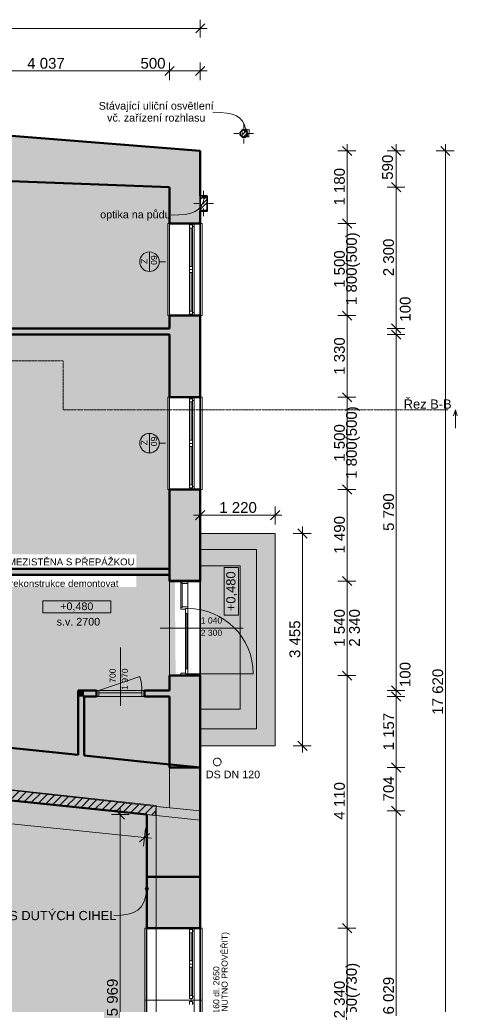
# Model space of a CAD drawing. Header units: millimetres. Extents: x -27561 to 3863, y -4271 to 20179.
# Tile 14 of 14: x -3262 to 3863, y 4080 to 20107. Entities that reach past the tile are written whole.
import ezdxf

# ---------------------------------------------------------------- set-up
doc = ezdxf.new("R2010")
doc.units = ezdxf.units.MM
doc.header["$MEASUREMENT"] = 0
for name, pattern in [('Wipeout_Contour', [1000, 0, -1000]), ('Čerchovaná M', [4.5, 2.5, -0.85, 0.3, -0.85]), ('Čerchovaná S', [3.5, 1.5, -0.85, 0.3, -0.85]), ('čárkovaná 3', [1.5, 1, -0.5])]:
    doc.linetypes.add(name, pattern=pattern)
for name, color, linetype in [('5._POHLED ZÁPADNÍ_2_0', 7, 'Continuous'), ('5._POHLED ZÁPADNÍ_2_2D prvky - obecné', 7, 'Continuous'), ('5._POHLED ZÁPADNÍ_2_Anotace - S', 7, 'Continuous'), ('5._POHLED ZÁPADNÍ_2_Anotace - SP', 7, 'Continuous'), ('5._POHLED ZÁPADNÍ_2_Bourané_2D prvky - obecné', 7, 'Continuous'), ('5._POHLED ZÁPADNÍ_2_Bourané_3D prvky fasada stavajici', 7, 'Continuous'), ('5._POHLED ZÁPADNÍ_2_Bourané_Anotace - SP', 7, 'Continuous'), ('5._POHLED ZÁPADNÍ_2_Bourané_Konstrukce - nenosné', 7, 'Continuous'), ('5._POHLED ZÁPADNÍ_2_Bourané_Konstrukce - nosné', 7, 'Continuous'), ('5._POHLED ZÁPADNÍ_2_Bourané_Kóty - SP', 7, 'Continuous'), ('5._POHLED ZÁPADNÍ_2_Bourané_Otvory – Dveře', 7, 'Continuous'), ('5._POHLED ZÁPADNÍ_2_Bourané_Otvory – Okna', 7, 'Continuous'), ('5._POHLED ZÁPADNÍ_2_Bourané_Otvory – Značky dveří', 7, 'Continuous'), ('5._POHLED ZÁPADNÍ_2_Bourané_Situace - terén', 7, 'Continuous'), ('5._POHLED ZÁPADNÍ_2_Bourané_Výplně - Povrchové', 7, 'Continuous'), ('5._POHLED ZÁPADNÍ_2_Bourané_Výplně – Řezové', 7, 'Continuous'), ('5._POHLED ZÁPADNÍ_2_Bourané_Zóny', 7, 'Continuous'), ('5._POHLED ZÁPADNÍ_2_Konstrukce - nosné', 7, 'Continuous'), ('5._POHLED ZÁPADNÍ_2_Kóty - SP', 7, 'Continuous'), ('5._POHLED ZÁPADNÍ_2_Otvory – Dveře', 7, 'Continuous'), ('5._POHLED ZÁPADNÍ_2_Otvory – Značky dveří', 7, 'Continuous'), ('5._POHLED ZÁPADNÍ_2_Popis', 7, 'Continuous'), ('5._POHLED ZÁPADNÍ_2_Popis_CZ', 7, 'Continuous'), ('5._POHLED ZÁPADNÍ_2_Výplně – Řezové', 7, 'Continuous'), ('5._POHLED ZÁPADNÍ_2_Značky - řezy', 7, 'Continuous')]:
    doc.layers.add(name, color=color, linetype=linetype)
doc.styles.add('GENEROVANÝ_STYL_1', font='txt')
doc.styles.add('GENEROVANÝ_STYL_2', font='txt')
pattern_1 = [(45, (4e-12, 0), (-79.5495, 79.5495), []), (45, (-26.52, 26.52), (-79.5495, 79.5495), [])]

msp = doc.modelspace()

# ---------------------------------------------------------------- hatches: boundary and pattern name
at = {"layer": '5._POHLED ZÁPADNÍ_2_Anotace - SP', "linetype": 'Continuous', "lineweight": 13}
msp.add_hatch(color=154, dxfattribs=at).paths.add_polyline_path([(393, 18303), (395, 18293), (400, 18285), (408, 18280), (418, 18278), (427, 18280), (435, 18285), (441, 18293), (443, 18303), (441, 18313), (435, 18321), (427, 18326), (418, 18328), (408, 18326), (400, 18321), (395, 18313)])
at = {"layer": '5._POHLED ZÁPADNÍ_2_Bourané_Anotace - SP', "linetype": 'Continuous', "lineweight": 13, "true_color": 0xe4ad2c}
msp.add_hatch(color=42, dxfattribs=at).paths.add_polyline_path([(-1217, 5958), (-1215, 5948), (-1209, 5940), (-1201, 5935), (-1192, 5933), (-1182, 5935), (-1174, 5940), (-1169, 5948), (-1167, 5958), (-1169, 5967), (-1174, 5975), (-1182, 5981), (-1192, 5983), (-1201, 5981), (-1209, 5975), (-1215, 5967)])
at = {"layer": '5._POHLED ZÁPADNÍ_2_Bourané_Situace - terén', "linetype": 'Continuous', "lineweight": 20, "true_color": 0xffaaaa}
h = msp.add_hatch(dxfattribs=at)
h.set_pattern_fill('Izolace___tvárnice_0002', color=21, style=0, pattern_type=2)
h.set_pattern_definition([(45, (4e-12, 0), (-63.6396, 63.6396), [])])
h.paths.add_polyline_path([(-6443, 7904), (-6452, 7712), (-1058, 7154), (-1042, 7302)])
at = {"layer": '5._POHLED ZÁPADNÍ_2_Bourané_Situace - terén', "linetype": 'Continuous', "lineweight": 0, "true_color": 0x3f3f3f}
msp.add_hatch(color=250, dxfattribs=at).paths.add_polyline_path([(-1042, 7317), (-6443, 7904), (-6452, 7712), (-1192, 7175), (-1192, 5320), (-1042, 5320)])
at = {"layer": '5._POHLED ZÁPADNÍ_2_Bourané_Výplně - Povrchové', "linetype": 'Continuous', "lineweight": 0, "true_color": 0xffffff}
for points in [[(-5861, 17571), (-5844, 8504), (-822, 7987), (-822, 17380)], [(-723, 9455), (-736, 10995), (-916, 10994), (-903, 9454)], [(-7283, 2432), (-7272, 2432), (-4434, 2430), (-4434, 1199), (-1197, 1200), (-1197, 7169), (-7159, 7786)]]:
    msp.add_hatch(color=7, dxfattribs=at).paths.add_polyline_path(points)
at = {"layer": '5._POHLED ZÁPADNÍ_2_Bourané_Výplně - Povrchové', "linetype": 'Continuous', "lineweight": 0, "true_color": 0xfdfde4}
for points in [[(-322, 8289), (897, 8289), (897, 11744), (-322, 11744)], [(-322, 8564), (593, 8564), (593, 11485), (-322, 11485)], [(-322, 8882), (327, 8882), (327, 11215), (-322, 11215)]]:
    msp.add_hatch(color=7, dxfattribs=at).paths.add_polyline_path(points)
at = {"layer": '5._POHLED ZÁPADNÍ_2_Bourané_Výplně – Řezové', "linetype": 'Continuous', "lineweight": 0, "true_color": 0xd8d8cb}
for points in [[(-822, 10972), (-822, 10970), (-322, 10970), (-322, 10972), (-702, 10972)], [(-322, 6155), (-1192, 6155), (-1192, 5320), (-322, 5320)]]:
    msp.add_hatch(color=254, dxfattribs=at).paths.add_polyline_path(points)
at = {"layer": '5._POHLED ZÁPADNÍ_2_Výplně – Řezové', "linetype": 'Continuous', "lineweight": 13}
for points in [[(-321, 17970), (-5860, 18410), (-5861, 17571), (-321, 17361)], [(-322, 17361), (-822, 17380), (-822, 16790), (-322, 16790)], [(-822, 13960), (-322, 13960), (-322, 15290), (-822, 15290)], [(-3816, 14980), (-822, 14980), (-822, 15080), (-3816, 15080)], [(-822, 12460), (-822, 10972), (-702, 10972), (-322, 10972), (-322, 12460)], [(-822, 7934), (-322, 7934), (-322, 9430), (-822, 9430)], [(-2212, 9090), (-2312, 9190), (-2312, 9090)], [(-2312, 9190), (-2212, 9090), (-2212, 9190)], [(-2212, 9090), (-2011, 9090), (-2011, 9190), (-2212, 9190)], [(-1231, 9090), (-822, 9090), (-822, 9190), (-1231, 9190)], [(-2312, 9090), (-2312, 8139), (-2212, 8129), (-2212, 9090)], [(-6365, 8557), (-6452, 7712), (-1192, 7169), (-1192, 8023)], [(-1192, 8023), (-1192, 7169), (-322, 7934)], [(-1192, 7169), (-322, 7079), (-322, 7934)], [(-1192, 7169), (-1192, 6155), (-322, 6155), (-322, 7079)]]:
    msp.add_hatch(color=254, dxfattribs=at).paths.add_polyline_path(points)
at = {"layer": '5._POHLED ZÁPADNÍ_2_Výplně – Řezové', "linetype": 'Continuous', "lineweight": 13, "true_color": 0x97cbff}
h = msp.add_hatch(dxfattribs=at)
h.set_pattern_fill('Kov___ocel_0002', color=151, style=0, pattern_type=2)
h.set_pattern_definition(pattern_1)
h.paths.add_polyline_path([(326, 18252, 0.414214), (386, 18192, 0.414214), (446, 18252, 0.414214), (386, 18312, 0.414214)])

# ---------------------------------------------------------------- linework, layer by layer
at = {"layer": '5._POHLED ZÁPADNÍ_2_2D prvky - obecné', "color": 142, "linetype": 'Continuous', "lineweight": 20, "true_color": 0x0080c0}
msp.add_line((-321, 17970), (-838, 18008), dxfattribs=at)
at = {"layer": '5._POHLED ZÁPADNÍ_2_2D prvky - obecné', "color": 8, "linetype": 'Continuous', "lineweight": 13}
for p, q in [((-1192, 8019), (-322, 7931)), ((-822, 7980), (-822, 7280)), ((-1192, 7317), (-322, 7229)), ((-1042, 7302), (-322, 7228)), ((-1042, 7302), (-1042, 7302)), ((-1192, 7169), (-322, 7079))]:
    msp.add_line(p, q, dxfattribs=at)
at = {"layer": '5._POHLED ZÁPADNÍ_2_Anotace - SP', "color": 154, "linetype": 'Continuous', "lineweight": 13}
for p, q in [((-1778, 10650), (-2886, 10650)), ((-2886, 10650), (-2886, 10454)), ((-1778, 10454), (-1778, 10650)), ((-2886, 10454), (-1778, 10454))]:
    msp.add_line(p, q, dxfattribs=at)
at = {"layer": '5._POHLED ZÁPADNÍ_2_Anotace - SP', "color": 154, "linetype": 'Continuous', "lineweight": 13, "flags": 128}
msp.add_lwpolyline([(414, 18328), (396, 18398), (367, 18457), (325, 18504), (270, 18541), (199, 18568), (111, 18587), (6, 18597), (-119, 18601)], dxfattribs=at)
at = {"layer": '5._POHLED ZÁPADNÍ_2_Anotace - SP', "color": 154, "linetype": 'Continuous', "lineweight": 13}
msp.add_circle((418, 18303), 25, dxfattribs=at)
at = {"layer": '5._POHLED ZÁPADNÍ_2_Bourané_2D prvky - obecné', "color": 42, "linetype": 'Continuous', "lineweight": 13, "true_color": 0xe4ad2c}
for p in [(-6443, 7904), (-1042, 1050)]:
    msp.add_line(p, (-1042, 7302), dxfattribs=at)
at = {"layer": '5._POHLED ZÁPADNÍ_2_Bourané_3D prvky fasada stavajici', "color": 42, "linetype": 'Čerchovaná M', "lineweight": 13, "true_color": 0xe4ad2c, "flags": 128}
msp.add_lwpolyline([(17, 8021, -1), (-108, 8029, -1)], format="xyb", close=True, dxfattribs=at)
at = {"layer": '5._POHLED ZÁPADNÍ_2_Bourané_Anotace - SP', "color": 42, "linetype": 'Continuous', "lineweight": 13, "true_color": 0xe4ad2c}
for p, q in [((302, 11191), (66, 11191)), ((66, 11191), (66, 10415)), ((302, 10415), (302, 11191)), ((66, 10415), (302, 10415))]:
    msp.add_line(p, q, dxfattribs=at)
at = {"layer": '5._POHLED ZÁPADNÍ_2_Bourané_Anotace - SP', "color": 42, "linetype": 'Continuous', "lineweight": 13, "true_color": 0xe4ad2c, "flags": 128}
msp.add_lwpolyline([(-1194, 5933), (-1211, 5828), (-1240, 5740), (-1281, 5670), (-1337, 5614), (-1408, 5573), (-1496, 5546), (-1602, 5530), (-1729, 5525)], dxfattribs=at)
at = {"layer": '5._POHLED ZÁPADNÍ_2_Bourané_Anotace - SP', "color": 42, "linetype": 'Continuous', "lineweight": 13, "true_color": 0xe4ad2c}
msp.add_circle((-1192, 5958), 25, dxfattribs=at)
at = {"layer": '5._POHLED ZÁPADNÍ_2_Bourané_Konstrukce - nenosné', "color": 42, "linetype": 'Continuous', "lineweight": 20, "true_color": 0xe4ad2c, "flags": 128}
for points in [[(-322, 8289), (897, 8289), (897, 11744), (-322, 11744)], [(-322, 8564), (593, 8564), (593, 11485), (-322, 11485)], [(-322, 8882), (327, 8882), (327, 11215), (-322, 11215)]]:
    msp.add_lwpolyline(points, close=True, dxfattribs=at)
at = {"layer": '5._POHLED ZÁPADNÍ_2_Bourané_Konstrukce - nosné', "color": 42, "linetype": 'Continuous', "lineweight": 50, "true_color": 0xe4ad2c, "flags": 128}
for points in [[(-822, 10972), (-822, 10970)], [(-322, 10970), (-822, 10970)], [(-322, 10970), (-322, 10972)], [(-1192, 6155), (-1192, 5320)], [(-322, 5320), (-322, 6155)], [(-322, 5320), (-1192, 5320)]]:
    msp.add_lwpolyline(points, dxfattribs=at)
at = {"layer": '5._POHLED ZÁPADNÍ_2_Bourané_Kóty - SP', "color": 42, "linetype": 'Continuous', "lineweight": 13, "true_color": 0xe4ad2c}
for p, q in [((-396, 19891), (-246, 20041)), ((-321, 19816), (-321, 20107)), ((-10985, 19966), (-321, 19966)), ((-321, 19966), (-209, 19966)), ((-822, 19122), (-822, 19412)), ((-322, 19122), (-322, 19412)), ((-4858, 19272), (-822, 19272)), ((-747, 19347), (-897, 19197)), ((-822, 19272), (-322, 19272)), ((-397, 19197), (-247, 19347)), ((-322, 19272), (-209, 19272)), ((2210, 17970), (1919, 17970)), ((2144, 17895), (1994, 18045)), ((2069, 17970), (2069, 18083)), ((2069, 16790), (2069, 17970)), ((3010, 17970), (2719, 17970)), ((2944, 17895), (2794, 18045)), ((2869, 17970), (2869, 18083)), ((2869, 17380), (2869, 17970)), ((3810, 17970), (3519, 17970)), ((3744, 17895), (3594, 18045)), ((3669, 17970), (3669, 18083)), ((3669, 350), (3669, 17970)), ((3010, 17380), (2719, 17380)), ((2794, 17455), (2944, 17305)), ((2869, 15080), (2869, 17380)), ((1994, 16865), (2144, 16715)), ((2210, 16790), (1919, 16790)), ((2069, 15290), (2069, 16790)), ((2210, 15290), (1919, 15290)), ((1994, 15365), (2144, 15215)), ((2069, 13960), (2069, 15290)), ((3010, 15080), (2719, 15080)), ((2794, 15155), (2944, 15005)), ((2869, 14980), (2869, 15080)), ((3010, 14980), (2719, 14980)), ((2794, 15055), (2944, 14905)), ((2869, 9190), (2869, 14980)), ((2210, 13960), (1919, 13960)), ((1994, 14035), (2144, 13885)), ((2069, 12460), (2069, 13960)), ((1994, 12535), (2144, 12385)), ((2210, 12460), (1919, 12460)), ((2069, 10970), (2069, 12460)), ((-322, 11892), (-322, 12182)), ((897, 11892), (897, 12182)), ((-434, 12042), (-322, 12042)), ((-247, 12117), (-397, 11967)), ((-322, 12042), (897, 12042)), ((822, 11967), (972, 12117)), ((897, 12042), (1009, 12042)), ((1484, 11744), (1193, 11744)), ((1418, 11669), (1268, 11819)), ((1343, 11744), (1343, 11856)), ((1343, 8289), (1343, 11744)), ((2210, 10970), (1919, 10970)), ((1994, 11045), (2144, 10895)), ((2069, 9430), (2069, 10970)), ((1994, 9505), (2144, 9355)), ((2210, 9430), (1919, 9430)), ((2069, 5320), (2069, 9430)), ((3010, 9190), (2719, 9190)), ((2794, 9265), (2944, 9115)), ((2794, 9165), (2944, 9015)), ((2869, 9090), (2869, 9190)), ((3010, 9090), (2719, 9090)), ((2869, 7934), (2869, 9090)), ((1268, 8364), (1418, 8214)), ((1484, 8289), (1193, 8289)), ((1343, 8177), (1343, 8289)), ((3010, 7934), (2719, 7934)), ((2794, 8009), (2944, 7859)), ((2869, 7229), (2869, 7934)), ((-1230, 6794), (-7197, 7410)), ((-1553, 7094), (-1703, 7244)), ((-1628, 7169), (-1628, 7281)), ((3010, 7229), (2719, 7229)), ((2794, 7304), (2944, 7154)), ((2869, 1200), (2869, 7229)), ((-1478, 7169), (-1768, 7169)), ((-1628, 1200), (-1628, 7169)), ((-1215, 6943), (-1245, 6654)), ((-1313, 6727), (-1148, 6861)), ((-1118, 6783), (-1230, 6794)), ((2210, 5320), (1919, 5320)), ((1994, 5395), (2144, 5245)), ((2069, 2980), (2069, 5320))]:
    msp.add_line(p, q, dxfattribs=at)
at = {"layer": '5._POHLED ZÁPADNÍ_2_Bourané_Otvory – Dveře', "color": 42, "linetype": 'Continuous', "lineweight": 13, "true_color": 0xe4ad2c}
for p, q in [((-822, 10970), (-822, 9430)), ((-637, 10970), (-822, 10970)), ((-637, 10970), (-637, 10940)), ((-522, 10970), (-637, 10970)), ((-522, 10970), (-637, 10970)), ((-522, 10970), (-637, 10970)), ((-637, 10940), (-619, 10940)), ((-619, 10940), (-619, 10930)), ((-619, 10930), (-522, 10930)), ((-619, 10930), (-619, 10550)), ((-522, 10930), (-522, 10970)), ((-322, 10970), (-522, 10970)), ((-522, 10550), (-522, 10930)), ((-322, 10970), (-322, 9430)), ((-619, 10540), (-637, 10540)), ((-637, 10540), (-637, 10510)), ((-637, 10510), (-562, 10510)), ((-522, 10550), (-619, 10550)), ((-619, 10550), (-619, 10540)), ((-562, 10510), (-562, 10522)), ((-562, 10522), (-522, 10522)), ((-562, 10442), (-562, 10522)), ((-562, 10522), (-522, 10522)), ((-522, 10442), (-562, 10442)), ((-542, 10442), (-542, 9538)), ((-522, 10522), (-522, 10550)), ((-522, 10522), (-522, 10442)), ((-562, 9470), (-637, 9470)), ((-637, 9470), (-637, 9430)), ((-562, 9458), (-562, 9538)), ((-562, 9538), (-522, 9538)), ((-562, 9458), (-562, 9470)), ((-522, 9458), (-562, 9458)), ((-522, 9458), (-562, 9458)), ((-522, 9538), (-522, 9458)), ((-522, 9458), (542, 9458)), ((-522, 9430), (-522, 9458)), ((-637, 9430), (-822, 9430)), ((-637, 9430), (-522, 9430)), ((-522, 9430), (-637, 9430)), ((-522, 9430), (-637, 9430)), ((-322, 9430), (-522, 9430))]:
    msp.add_line(p, q, dxfattribs=at)
at = {"layer": '5._POHLED ZÁPADNÍ_2_Bourané_Otvory – Dveře', "color": 42, "linetype": 'Continuous', "lineweight": 13, "true_color": 0xe4ad2c, "flags": 128}
for points in [[(-637, 10540), (-637, 10940), (-619, 10940), (-619, 10540)], [(-619, 10550), (-619, 10930), (-522, 10930), (-522, 10550)], [(-542, 10442), (-542, 9538), (-562, 9538), (-562, 10442)], [(-522, 10442), (-522, 9538), (-542, 9538), (-542, 10442)]]:
    msp.add_lwpolyline(points, close=True, dxfattribs=at)
at = {"layer": '5._POHLED ZÁPADNÍ_2_Bourané_Otvory – Dveře', "color": 42, "linetype": 'Continuous', "lineweight": 13, "true_color": 0xe4ad2c}
msp.add_arc((-522, 9458), 1064, 0, 90, dxfattribs=at)
at = {"layer": '5._POHLED ZÁPADNÍ_2_Bourané_Otvory – Okna', "color": 42, "linetype": 'Continuous', "lineweight": 13, "true_color": 0xe4ad2c}
for p, q in [((-852, 15290), (-852, 16790)), ((-852, 16790), (-822, 16790)), ((-822, 15290), (-822, 16790)), ((-472, 16790), (-822, 16790)), ((-497, 16715), (-497, 16765)), ((-497, 16765), (-447, 16765)), ((-497, 16090), (-497, 16715)), ((-447, 16715), (-497, 16715)), ((-497, 16090), (-497, 16715)), ((-472, 16765), (-472, 16790)), ((-422, 16790), (-472, 16790)), ((-422, 16790), (-472, 16790)), ((-447, 16765), (-472, 16765)), ((-472, 16090), (-472, 16715)), ((-447, 16740), (-447, 16765)), ((-447, 16765), (-447, 16715)), ((-422, 16740), (-447, 16740)), ((-447, 16715), (-447, 16090)), ((-422, 16790), (-422, 16740)), ((-322, 16790), (-422, 16790)), ((-422, 16740), (-422, 16040)), ((-292, 16790), (-322, 16790)), ((-322, 15290), (-322, 16790)), ((-292, 15290), (-292, 16790)), ((-497, 16040), (-497, 16090)), ((-497, 16090), (-447, 16090)), ((-497, 15990), (-497, 16040)), ((-497, 16040), (-447, 16040)), ((-447, 16040), (-497, 16040)), ((-447, 16090), (-447, 16040)), ((-447, 16040), (-447, 15990)), ((-422, 16040), (-422, 15340)), ((-497, 15365), (-497, 15990)), ((-447, 15990), (-497, 15990)), ((-497, 15365), (-497, 15990)), ((-472, 15365), (-472, 15990)), ((-447, 15990), (-447, 15365)), ((-822, 15290), (-852, 15290)), ((-472, 15290), (-822, 15290)), ((-497, 15315), (-497, 15365)), ((-497, 15365), (-447, 15365)), ((-447, 15315), (-497, 15315)), ((-472, 15290), (-472, 15315)), ((-472, 15315), (-447, 15315)), ((-422, 15290), (-472, 15290)), ((-422, 15290), (-472, 15290)), ((-447, 15365), (-447, 15315)), ((-447, 15315), (-447, 15340)), ((-447, 15340), (-422, 15340)), ((-422, 15340), (-422, 15290)), ((-322, 15290), (-422, 15290)), ((-322, 15290), (-292, 15290)), ((-852, 12460), (-852, 13960)), ((-852, 13960), (-822, 13960)), ((-822, 12460), (-822, 13960)), ((-472, 13960), (-822, 13960)), ((-472, 13935), (-472, 13960)), ((-422, 13960), (-472, 13960)), ((-422, 13960), (-472, 13960)), ((-422, 13960), (-422, 13910)), ((-322, 13960), (-422, 13960)), ((-292, 13960), (-322, 13960)), ((-322, 12460), (-322, 13960)), ((-292, 12460), (-292, 13960)), ((-497, 13885), (-497, 13935)), ((-497, 13935), (-447, 13935)), ((-497, 13260), (-497, 13885)), ((-447, 13885), (-497, 13885)), ((-497, 13260), (-497, 13885)), ((-447, 13935), (-472, 13935)), ((-472, 13260), (-472, 13885)), ((-447, 13910), (-447, 13935)), ((-447, 13935), (-447, 13885)), ((-422, 13910), (-447, 13910)), ((-447, 13885), (-447, 13260)), ((-422, 13910), (-422, 13210)), ((-497, 13210), (-497, 13260)), ((-497, 13260), (-447, 13260)), ((-497, 13160), (-497, 13210)), ((-497, 13210), (-447, 13210)), ((-447, 13210), (-497, 13210)), ((-497, 12535), (-497, 13160)), ((-447, 13160), (-497, 13160)), ((-497, 12535), (-497, 13160)), ((-472, 12535), (-472, 13160)), ((-447, 13260), (-447, 13210)), ((-447, 13210), (-447, 13160)), ((-447, 13160), (-447, 12535)), ((-422, 13210), (-422, 12510)), ((-497, 12485), (-497, 12535)), ((-497, 12535), (-447, 12535)), ((-447, 12535), (-447, 12485)), ((-447, 12485), (-447, 12510)), ((-447, 12510), (-422, 12510)), ((-422, 12510), (-422, 12460)), ((-822, 12460), (-852, 12460)), ((-472, 12460), (-822, 12460)), ((-447, 12485), (-497, 12485)), ((-472, 12460), (-472, 12485)), ((-472, 12485), (-447, 12485)), ((-422, 12460), (-472, 12460)), ((-422, 12460), (-472, 12460)), ((-322, 12460), (-422, 12460)), ((-322, 12460), (-292, 12460)), ((-1222, 4150), (-1222, 5320)), ((-1222, 5320), (-1192, 5320)), ((-1192, 4150), (-1192, 5320)), ((-472, 5320), (-1192, 5320)), ((-497, 5245), (-497, 5295)), ((-497, 5295), (-447, 5295)), ((-472, 5295), (-472, 5320)), ((-422, 5320), (-472, 5320)), ((-422, 5320), (-472, 5320)), ((-447, 5295), (-472, 5295)), ((-447, 5270), (-447, 5295)), ((-447, 5295), (-447, 5245)), ((-422, 5320), (-422, 5270)), ((-322, 5320), (-422, 5320)), ((-292, 5320), (-322, 5320)), ((-322, 4150), (-322, 5320)), ((-292, 4150), (-292, 5320)), ((-497, 4785), (-497, 5245)), ((-447, 5245), (-497, 5245)), ((-497, 4785), (-497, 5245)), ((-472, 4785), (-472, 5245)), ((-422, 5270), (-447, 5270)), ((-447, 5245), (-447, 4785)), ((-422, 5270), (-422, 4735)), ((-497, 4735), (-497, 4785)), ((-497, 4785), (-447, 4785)), ((-497, 4685), (-497, 4735)), ((-497, 4735), (-447, 4735)), ((-447, 4735), (-497, 4735)), ((-497, 4225), (-497, 4685)), ((-447, 4685), (-497, 4685)), ((-497, 4225), (-497, 4685)), ((-472, 4225), (-472, 4685)), ((-447, 4785), (-447, 4735)), ((-447, 4735), (-447, 4685)), ((-447, 4685), (-447, 4225)), ((-422, 4735), (-422, 4200)), ((-497, 4175), (-497, 4225)), ((-497, 4225), (-447, 4225)), ((-447, 4175), (-497, 4175)), ((-472, 4150), (-472, 4175)), ((-472, 4175), (-447, 4175)), ((-447, 4225), (-447, 4175)), ((-447, 4175), (-447, 4200)), ((-447, 4200), (-422, 4200)), ((-422, 4200), (-422, 4150)), ((-1192, 4150), (-1222, 4150)), ((-1222, 2980), (-1222, 4150)), ((-1222, 4150), (-1192, 4150)), ((-472, 4150), (-1192, 4150)), ((-1192, 2980), (-1192, 4150)), ((-472, 4150), (-1192, 4150)), ((-497, 4075), (-497, 4125)), ((-497, 4125), (-447, 4125)), ((-422, 4150), (-472, 4150)), ((-422, 4150), (-472, 4150)), ((-472, 4125), (-472, 4150)), ((-422, 4150), (-472, 4150)), ((-422, 4150), (-472, 4150)), ((-447, 4125), (-472, 4125)), ((-447, 4100), (-447, 4125)), ((-447, 4125), (-447, 4075)), ((-422, 4100), (-447, 4100)), ((-322, 4150), (-422, 4150)), ((-422, 4150), (-422, 4100)), ((-322, 4150), (-422, 4150)), ((-422, 4100), (-422, 3565)), ((-322, 4150), (-292, 4150)), ((-292, 4150), (-322, 4150)), ((-322, 2980), (-322, 4150)), ((-292, 2980), (-292, 4150))]:
    msp.add_line(p, q, dxfattribs=at)
at = {"layer": '5._POHLED ZÁPADNÍ_2_Bourané_Otvory – Značky dveří', "color": 42, "linetype": 'Continuous', "lineweight": 13, "true_color": 0xe4ad2c}
msp.add_line((378, 10200), (-972, 10200), dxfattribs=at)
at = {"layer": '5._POHLED ZÁPADNÍ_2_Bourané_Situace - terén', "color": 42, "linetype": 'Continuous', "lineweight": 13, "true_color": 0xe4ad2c, "flags": 128}
for points in [[(-6443, 7904), (-1042, 7302), (-1058, 7154), (-6452, 7712)], [(-1042, 7317), (-1042, 5320), (-1192, 5320), (-1192, 7175), (-6452, 7712), (-6443, 7904)]]:
    msp.add_lwpolyline(points, close=True, dxfattribs=at)
at = {"layer": '5._POHLED ZÁPADNÍ_2_Bourané_Zóny', "color": 42, "linetype": 'Continuous', "lineweight": 20, "true_color": 0xe4ad2c, "flags": 128}
msp.add_lwpolyline([(-7283, 2432), (-7272, 2432), (-4434, 2430), (-4434, 1199), (-1197, 1200), (-1197, 7169), (-7159, 7786)], close=True, dxfattribs=at)
at = {"layer": '5._POHLED ZÁPADNÍ_2_Konstrukce - nosné', "color": 8, "linetype": 'Continuous', "lineweight": 20}
for p, q in [((360, 18323), (358, 18200)), ((474, 18321), (360, 18323)), ((471, 18198), (474, 18321)), ((358, 18200), (471, 18198))]:
    msp.add_line(p, q, dxfattribs=at)
at = {"layer": '5._POHLED ZÁPADNÍ_2_Konstrukce - nosné', "color": 1, "linetype": 'Continuous', "lineweight": 20}
for p, q in [((386, 18332), (386, 18412)), ((306, 18252), (226, 18252)), ((386, 18172), (386, 18092)), ((466, 18252), (546, 18252))]:
    msp.add_line(p, q, dxfattribs=at)
at = {"layer": '5._POHLED ZÁPADNÍ_2_Konstrukce - nosné', "color": 7, "linetype": 'Continuous', "lineweight": 50}
for p, q in [((-472, 16790), (-822, 16790)), ((-422, 16790), (-472, 16790)), ((-322, 16790), (-422, 16790)), ((-472, 15290), (-822, 15290)), ((-422, 15290), (-472, 15290)), ((-322, 15290), (-422, 15290)), ((-472, 13960), (-822, 13960)), ((-422, 13960), (-472, 13960)), ((-322, 13960), (-422, 13960)), ((-472, 12460), (-822, 12460)), ((-422, 12460), (-472, 12460)), ((-322, 12460), (-422, 12460)), ((-702, 10972), (-822, 10972)), ((-702, 10972), (-322, 10972)), ((-637, 9430), (-822, 9430)), ((-522, 9430), (-637, 9430)), ((-322, 9430), (-522, 9430)), ((-2011, 9090), (-2011, 9190)), ((-1231, 9090), (-1231, 9190)), ((-622, 6155), (-1192, 6155)), ((-572, 6155), (-622, 6155)), ((-322, 6155), (-572, 6155))]:
    msp.add_line(p, q, dxfattribs=at)
at = {"layer": '5._POHLED ZÁPADNÍ_2_Konstrukce - nosné', "color": 7, "linetype": 'Continuous', "lineweight": 50, "flags": 128}
for points in [[(-321, 17970), (-5860, 18410)], [(-321, 17361), (-321, 17970)], [(-5861, 17571), (-822, 17380)], [(-822, 17380), (-822, 16790)], [(-322, 17239), (-322, 17361)], [(-322, 16790), (-322, 16989)], [(-822, 15290), (-822, 15080)], [(-322, 13960), (-322, 15290)], [(-822, 15080), (-3816, 15080)], [(-3816, 14980), (-822, 14980)], [(-822, 14980), (-822, 13960)], [(-822, 12460), (-822, 10972)], [(-322, 10972), (-322, 12460)], [(-822, 9430), (-822, 9190)], [(-322, 7934), (-322, 9430)], [(-2312, 9190), (-2312, 9090)], [(-2011, 9190), (-2312, 9190)], [(-822, 9190), (-1231, 9190)], [(-2312, 9090), (-2312, 8139)], [(-2212, 9090), (-2011, 9090)], [(-2212, 8129), (-2212, 9090)], [(-1231, 9090), (-822, 9090)], [(-822, 9090), (-822, 7934)], [(-2312, 8139), (-5850, 8504)], [(-1192, 8023), (-2212, 8129)], [(-322, 7934), (-1192, 8023)], [(-322, 7934), (-822, 7934)], [(-322, 6155), (-322, 7934)], [(-6452, 7712), (-1192, 7169)], [(-1192, 7169), (-1192, 6155)]]:
    msp.add_lwpolyline(points, dxfattribs=at)
at = {"layer": '5._POHLED ZÁPADNÍ_2_Konstrukce - nosné', "color": 7, "linetype": 'Continuous', "lineweight": 35, "flags": 128}
msp.add_lwpolyline([(326, 18252, 0.414214), (386, 18192, 0.414214), (446, 18252, 0.414214), (386, 18312, 0.414214)], format="xyb", close=True, dxfattribs=at)
at = {"layer": '5._POHLED ZÁPADNÍ_2_Konstrukce - nosné', "color": 1, "linetype": 'Continuous', "lineweight": 20}
msp.add_point((386, 18252), dxfattribs=at)
at = {"layer": '5._POHLED ZÁPADNÍ_2_Otvory – Dveře', "color": 8, "linetype": 'Continuous', "lineweight": 13}
for p, q in [((-1971, 9190), (-1308, 9414)), ((-1231, 9190), (-2011, 9190)), ((-2011, 9090), (-2011, 9190)), ((-2011, 9190), (-1971, 9190)), ((-2011, 9090), (-2011, 9190)), ((-2011, 9090), (-2011, 9190)), ((-1971, 9190), (-1971, 9090)), ((-1271, 9190), (-1971, 9190)), ((-1971, 9190), (-1971, 9150)), ((-1971, 9150), (-1271, 9150)), ((-1271, 9090), (-1271, 9190)), ((-1271, 9190), (-1231, 9190)), ((-1271, 9150), (-1271, 9190)), ((-1231, 9190), (-1231, 9090)), ((-1231, 9090), (-1231, 9190)), ((-1231, 9090), (-1231, 9190)), ((-1231, 9090), (-2011, 9090)), ((-1971, 9090), (-2011, 9090)), ((-1231, 9090), (-1271, 9090))]:
    msp.add_line(p, q, dxfattribs=at)
msp.add_arc((-1971, 9190), 700, 0, 18.5961, dxfattribs=at)
at = {"layer": '5._POHLED ZÁPADNÍ_2_Otvory – Značky dveří', "color": 7, "linetype": 'Continuous', "lineweight": 13}
msp.add_line((-1621, 9890), (-1621, 8940), dxfattribs=at)
at = {"layer": '5._POHLED ZÁPADNÍ_2_Popis', "color": 7, "linetype": 'Continuous', "lineweight": 13}
for p, q in [((-1149, 16325), (-1149, 16008)), ((-991, 16167), (-885, 16167)), ((-1149, 13373), (-1149, 13056)), ((-991, 13215), (-885, 13215))]:
    msp.add_line(p, q, dxfattribs=at)
for centre in [(-1149, 16167), (-1149, 13214)]:
    msp.add_circle(centre, 159, dxfattribs=at)
at = {"layer": '5._POHLED ZÁPADNÍ_2_Značky - řezy', "color": 154, "linetype": 'Čerchovaná S', "lineweight": 13}
for p, q in [((-25822, 14554), (-2556, 14554)), ((-2556, 14554), (-2556, 13758)), ((-2556, 13758), (3713, 13758))]:
    msp.add_line(p, q, dxfattribs=at)
at = {"layer": '5._POHLED ZÁPADNÍ_2_Značky - řezy', "color": 154, "linetype": 'Continuous', "lineweight": 13}
for p, q in [((3803, 13658), (3833, 13758)), ((3833, 13758), (3833, 13458)), ((3863, 13658), (3833, 13758))]:
    msp.add_line(p, q, dxfattribs=at)

# ---------------------------------------------------------------- texts
at = {"layer": '5._POHLED ZÁPADNÍ_2_0', "color": 42, "linetype": 'Continuous', "lineweight": 13, "true_color": 0xe4ad2c, "insert": (22, 4089), "char_height": 100, "attachment_point": 5, "rotation": 90, "line_spacing_factor": 0.815064, "style": 'GENEROVANÝ_STYL_1'}
msp.add_mtext('\\A1;{\\pqc;\\fArial|b0|i0|c238|p38;4x \\fArial|b0|i0|c238|p38;IPE 160 dl. 2650\\P\\pqc;\\fArial|b0|i0|c238|p38;(PŘEDPOKLAD\\fArial|b0|i0|c238|p38;,NUTNO PROVĚŘIT\\fArial|b0|i0|c238|p38;)}', dxfattribs=at)
at = {"layer": '5._POHLED ZÁPADNÍ_2_Anotace - SP', "color": 154, "linetype": 'Continuous', "lineweight": 13, "insert": (-1038, 18607), "char_height": 125, "attachment_point": 5, "line_spacing_factor": 0.930448, "style": 'GENEROVANÝ_STYL_1'}
msp.add_mtext('\\A1;{\\pqc;\\fArial|b0|i0|c238|p38;Stávající uliční osvětlení\\P\\pqc;\\fArial|b0|i0|c238|p38;vč. zařízení rozhlasu}', dxfattribs=at)
at = {"layer": '5._POHLED ZÁPADNÍ_2_Anotace - SP', "color": 154, "linetype": 'Continuous', "lineweight": 13, "char_height": 125, "attachment_point": 5, "style": 'GENEROVANÝ_STYL_1'}
for s, insert in [('\\A1;{\\pqc;\\fArial|b0|i0|c238|p38;optika na půdu\\fArial|b0|i0|c238|p38; }', (-1378, 16917)), ('\\A1;{\\pqc;\\fArial|b0|i0|c238|p38;+0,\\fArial|b0|i0|c238|p38;48\\fArial|b0|i0|c238|p38;0}', (-2332, 10547)), ('\\A1;{\\pqc;\\fArial|b0|i0|c238|p38;s.v. 2700}', (-2306, 10307))]:
    msp.add_mtext(s, dxfattribs=dict(at, insert=insert))
at = {"layer": '5._POHLED ZÁPADNÍ_2_Anotace - SP', "color": 42, "linetype": 'Continuous', "lineweight": 13, "true_color": 0xe4ad2c, "insert": (190, 10803), "char_height": 150, "attachment_point": 5, "rotation": 90, "style": 'GENEROVANÝ_STYL_1'}
msp.add_mtext('\\A1;{\\pqc;\\fArial|b0|i0|c238|p38;+0,\\fArial|b0|i0|c238|p38;48\\fArial|b0|i0|c238|p38;0}', dxfattribs=at)
at = {"layer": '5._POHLED ZÁPADNÍ_2_Anotace - SP', "color": 42, "linetype": 'Continuous', "lineweight": 13, "true_color": 0xe4ad2c, "attachment_point": 5, "style": 'GENEROVANÝ_STYL_1'}
for s, insert, char_height in [('\\A1;{\\pqc;\\fArial|b0|i0|c238|p38;DS DN 1\\fArial|b0|i0|c238|p38;2\\fArial|b0|i0|c238|p38;0}', (211, 7820), 125), ('\\A1;{\\pqc;\\fArial|b0|i0|c238|p38;ODSTRANĚNÍ PŘEDSTĚNY S DUTÝCH CIHEL}', (-3945, 5524), 150)]:
    msp.add_mtext(s, dxfattribs=dict(at, insert=insert, char_height=char_height))
at = {"layer": '5._POHLED ZÁPADNÍ_2_Kóty - SP', "color": 42, "linetype": 'Continuous', "lineweight": 13, "true_color": 0xe4ad2c, "char_height": 175, "attachment_point": 7, "style": 'GENEROVANÝ_STYL_2'}
for s, insert, width in [('\\A1;{\\pql;\\fArial|b0|i0|c0|p38;4\xa0037}', (-3139, 19307), 598.4), ('\\A1;{\\pql;\\fArial|b0|i0|c0|p38;500}', (-1295, 19307), 398.4), ('\\A1;{\\pql;\\fArial|b0|i0|c0|p38;1 220}', (-12, 12077), 598.4)]:
    msp.add_mtext(s, dxfattribs=dict(at, insert=insert, width=width))
at = {"layer": '5._POHLED ZÁPADNÍ_2_Kóty - SP', "color": 42, "linetype": 'Continuous', "lineweight": 13, "true_color": 0xe4ad2c, "char_height": 175, "attachment_point": 7, "rotation": 90, "style": 'GENEROVANÝ_STYL_2'}
for s, insert, width in [('\\A1;{\\pql;\\fArial|b0|i0|c0|p38;590}', (2817, 17501), 398.4), ('\\A1;{\\pql;\\fArial|b0|i0|c0|p38;1\xa0180}', (2034, 17081), 598.4), ('\\A1;{\\pql;\\fArial|b0|i0|c0|p38;1\xa0800(500)}', (2279, 15462), 1156.8), ('\\A1;{\\pql;\\fArial|b0|i0|c0|p38;2\xa0300}', (2834, 15931), 598.4), ('\\A1;{\\pql;\\fArial|b0|i0|c0|p38;1\xa0500}', (2034, 15741), 598.4), ('\\A1;{\\pql;\\fArial|b0|i0|c0|p38;100}', (3105, 15192), 398.4), ('\\A1;{\\pql;\\fArial|b0|i0|c0|p38;1\xa0330}', (2034, 14326), 598.4), ('\\A1;{\\pql;\\fArial|b0|i0|c0|p38;1\xa0800(500)}', (2279, 12632), 1156.8), ('\\A1;{\\pql;\\fArial|b0|i0|c0|p38;1\xa0500}', (2034, 12911), 598.4), ('\\A1;{\\pql;\\fArial|b0|i0|c0|p38;5\xa0790}', (2834, 11786), 598.4), ('\\A1;{\\pql;\\fArial|b0|i0|c0|p38;1\xa0490}', (2034, 11416), 598.4), ('\\A1;{\\pql;\\fArial|b0|i0|c0|p38;1\xa0540}', (2034, 9901), 598.4), ('\\A1;{\\pql;\\fArial|b0|i0|c0|p38;2\xa0340}', (2279, 9901), 598.4), ('\\A1;{\\pql;\\fArial|b0|i0|c0|p38;3\xa0455}', (1308, 9717), 598.4), ('\\A1;{\\pql;\\fArial|b0|i0|c0|p38;100}', (3103, 9244), 398.4), ('\\A1;{\\pql;\\fArial|b0|i0|c0|p38;17\xa0620}', (3634, 8794), 731.2), ('\\A1;{\\pql;\\fArial|b0|i0|c0|p38;1\xa0157}', (2834, 8213), 598.4), ('\\A1;{\\pql;\\fArial|b0|i0|c0|p38;704}', (2834, 7382), 398.4), ('\\A1;{\\pql;\\fArial|b0|i0|c0|p38;4\xa0110}', (2034, 7085), 580.8), ('\\A1;{\\pql;\\fArial|b0|i0|c0|p38;1 950(730)}', (2279, 3572), 1156.8), ('\\A1;{\\pql;\\fArial|b0|i0|c0|p38;5\xa0969}', (-1663, 3885), 598.4), ('\\A1;{\\pql;\\fArial|b0|i0|c0|p38;2\xa0340}', (2034, 3851), 598.4), ('\\A1;{\\pql;\\fArial|b0|i0|c0|p38;6\xa0029}', (2834, 3915), 598.4)]:
    msp.add_mtext(s, dxfattribs=dict(at, insert=insert, width=width))
at = {"layer": '5._POHLED ZÁPADNÍ_2_Otvory – Značky dveří', "color": 42, "linetype": 'Continuous', "lineweight": 13, "true_color": 0xe4ad2c, "char_height": 100, "attachment_point": 7, "style": 'GENEROVANÝ_STYL_1'}
for s, insert in [('\\A1;{\\pql;\\pt0;\\fArial|b0|i0|c238|p38;1\xa0040\\fArial|b0|i0|c238|p38;\\A1{\\H.66x;\\S^  ;}\\fArial|b0|i0|c238|p38;\\fArial|b0|i0|c238|p38;}', (-314, 10249)), ('\\A1;{\\pql;\\pt0;\\fArial|b0|i0|c238|p38;2\xa0300\\fArial|b0|i0|c238|p38;\\A1{\\H.66x;\\S^  ;}\\fArial|b0|i0|c238|p38;\\fArial|b0|i0|c238|p38;}', (-314, 10049))]:
    msp.add_mtext(s, dxfattribs=dict(at, insert=insert))
at = {"layer": '5._POHLED ZÁPADNÍ_2_Otvory – Značky dveří', "color": 7, "linetype": 'Continuous', "lineweight": 20, "char_height": 100, "attachment_point": 7, "rotation": 90, "style": 'GENEROVANÝ_STYL_1'}
for s, insert in [('\\A1;{\\pql;\\pt0;\\fArial|b0|i0|c238|p38;700\\fArial|b0|i0|c238|p38;\\A1{\\H.66x;\\S^  ;}\\fArial|b0|i0|c238|p38;\\fArial|b0|i0|c238|p38;}', (-1670, 9313)), ('\\A1;{\\pql;\\pt0;\\fArial|b0|i0|c238|p38;1\xa0970\\fArial|b0|i0|c238|p38;\\A1{\\H.66x;\\S^  ;}\\fArial|b0|i0|c238|p38;\\fArial|b0|i0|c238|p38;}', (-1470, 9198))]:
    msp.add_mtext(s, dxfattribs=dict(at, insert=insert))
at = {"layer": '5._POHLED ZÁPADNÍ_2_Popis_CZ', "color": 154, "linetype": 'Continuous', "lineweight": 13, "char_height": 100, "attachment_point": 5, "rotation": 90, "line_spacing_factor": 0.940294, "style": 'GENEROVANÝ_STYL_1'}
for insert in [(-1153, 16174), (-1153, 13222)]:
    msp.add_mtext('\\A1;{\\pqc;\\fArial|b0|i0|c238|p38;Z\\P\\pqc;\\fArial|b0|i0|c238|p38; 0\\fArial|b0|i0|c238|p38;9}', dxfattribs=dict(at, insert=insert))
at = {"layer": '5._POHLED ZÁPADNÍ_2_Značky - řezy', "color": 154, "linetype": 'Continuous', "lineweight": 13, "insert": (2991, 13773), "char_height": 150, "attachment_point": 7, "style": 'GENEROVANÝ_STYL_2'}
msp.add_mtext('\\A1;{\\pql;\\pt0;\\fArial|b0|i0|c0|p38;Řez B-B}', dxfattribs=at)

# ---------------------------------------------------------------- next in the draw order: wipeouts: each hides what was drawn before it
at = {"color": 254, "linetype": 'Wipeout_Contour', "lineweight": 0, "ltscale": 46314.582186}
msp.add_wipeout([(-4282, 10874), (-1365, 10874), (-1365, 11405), (-4282, 11405)], dxfattribs=at).dxf.layer = '5._POHLED ZÁPADNÍ_2_Anotace - S'
at = {"color": 254, "linetype": 'Wipeout_Contour', "lineweight": 0, "ltscale": 68465.837411}
msp.add_wipeout([(-322, 16989), (-212, 16989), (-212, 17239), (-322, 17239)], dxfattribs=at).dxf.layer = '5._POHLED ZÁPADNÍ_2_Výplně – Řezové'

# ---------------------------------------------------------------- next in the draw order: hatches: boundary and pattern name
at = {"layer": '5._POHLED ZÁPADNÍ_2_Anotace - SP', "linetype": 'Continuous', "lineweight": 13}
msp.add_hatch(color=154, dxfattribs=at).paths.add_polyline_path([(-282, 17222), (-280, 17212), (-274, 17204), (-266, 17199), (-257, 17197), (-247, 17199), (-239, 17204), (-233, 17212), (-232, 17222), (-233, 17232), (-239, 17240), (-247, 17245), (-257, 17247), (-266, 17245), (-274, 17240), (-280, 17232)])
at = {"layer": '5._POHLED ZÁPADNÍ_2_Výplně – Řezové', "linetype": 'Continuous', "lineweight": 13, "true_color": 0x97cbff}
h = msp.add_hatch(dxfattribs=at)
h.set_pattern_fill('Kov___ocel_0002', color=151, style=0, pattern_type=2)
h.set_pattern_definition(pattern_1)
h.paths.add_polyline_path([(-322, 16989), (-212, 16989), (-212, 17239), (-322, 17239)])
at = {"layer": '5._POHLED ZÁPADNÍ_2_Výplně – Řezové', "linetype": 'Continuous', "lineweight": 0, "true_color": 0x4b657f}
msp.add_hatch(color=157, dxfattribs=at).paths.add_polyline_path([(-4384, 11070), (-822, 11070), (-822, 11170), (-4384, 11170)])

# ---------------------------------------------------------------- next in the draw order: linework, layer by layer
at = {"layer": '5._POHLED ZÁPADNÍ_2_Anotace - SP', "color": 154, "linetype": 'Continuous', "lineweight": 13, "flags": 128}
msp.add_lwpolyline([(-260, 17197), (-278, 17127), (-307, 17068), (-349, 17021), (-405, 16984), (-475, 16957), (-563, 16938), (-668, 16928), (-794, 16924)], dxfattribs=at)
at = {"layer": '5._POHLED ZÁPADNÍ_2_Anotace - SP', "color": 154, "linetype": 'Continuous', "lineweight": 13}
msp.add_circle((-257, 17222), 25, dxfattribs=at)
at = {"layer": '5._POHLED ZÁPADNÍ_2_Konstrukce - nosné', "color": 7, "linetype": 'čárkovaná 3', "lineweight": 35}
msp.add_line((-321, 350), (-321, 17970), dxfattribs=at)
at = {"layer": '5._POHLED ZÁPADNÍ_2_Konstrukce - nosné', "color": 1, "linetype": 'Continuous', "lineweight": 20}
for p, q in [((-267, 17194), (-267, 17319)), ((-347, 17114), (-427, 17114)), ((-267, 17034), (-267, 16909)), ((-187, 17114), (-107, 17114))]:
    msp.add_line(p, q, dxfattribs=at)
at = {"layer": '5._POHLED ZÁPADNÍ_2_Konstrukce - nosné', "color": 8, "linetype": 'Continuous', "lineweight": 20}
for p, q in [((-318, 17209), (-321, 17011)), ((-205, 17207), (-318, 17209)), ((-208, 17009), (-205, 17207)), ((-321, 17011), (-208, 17009))]:
    msp.add_line(p, q, dxfattribs=at)
at = {"layer": '5._POHLED ZÁPADNÍ_2_Konstrukce - nosné', "color": 7, "linetype": 'Continuous', "lineweight": 35, "flags": 128}
msp.add_lwpolyline([(-322, 16989), (-212, 16989), (-212, 17239), (-322, 17239)], close=True, dxfattribs=at)
at = {"layer": '5._POHLED ZÁPADNÍ_2_Konstrukce - nosné', "color": 7, "linetype": 'Continuous', "lineweight": 50, "flags": 128}
for points in [[(-822, 11170), (-4384, 11170)], [(-4384, 11070), (-822, 11070)]]:
    msp.add_lwpolyline(points, dxfattribs=at)
at = {"layer": '5._POHLED ZÁPADNÍ_2_Konstrukce - nosné', "color": 1, "linetype": 'Continuous', "lineweight": 20}
msp.add_point((-267, 17114), dxfattribs=at)

# ---------------------------------------------------------------- next in the draw order: texts
at = {"layer": '5._POHLED ZÁPADNÍ_2_Anotace - S', "color": 7, "linetype": 'Continuous', "lineweight": 13, "insert": (-2824, 10872), "char_height": 112.5, "attachment_point": 8, "line_spacing_factor": 0.935075, "style": 'GENEROVANÝ_STYL_1'}
msp.add_mtext('\\A1;{\\pqc;\\fArial|b0|i0|c238|p38;DŘEVĚNÁ MEZISTĚNA S PŘEPÁŽKOU\\P\\pqc;\\fArial|b0|i0|c238|p38;\\P\\pqc;\\fArial|b0|i0|c238|p38;V rámci rekonstrukce demontovat}', dxfattribs=at)

doc.saveas('drawing.dxf')
